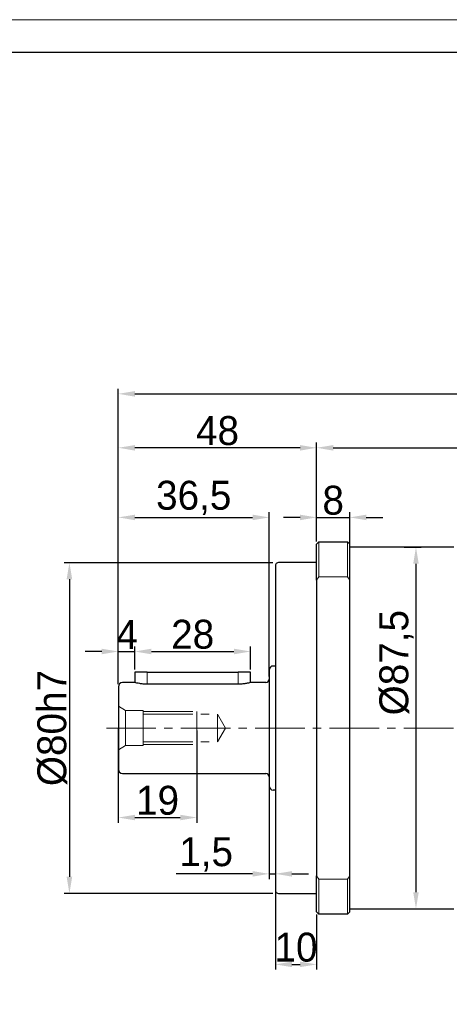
# Model space of a CAD drawing. Header units: millimetres. Extents: x 5254 to 5923, y -933 to -460.
# Tile 5 of 9: x 5451 to 5555, y -698 to -460. Entities that reach past the tile are written whole.
import ezdxf

# ---------------------------------------------------------------- set-up
doc = ezdxf.new("R2010")
doc.units = ezdxf.units.MM
doc.header["$PDSIZE"] = -5
doc.linetypes.add('点画线', pattern=[18, 12, -2, 2, -2])
doc.layers.get('0').update_dxf_attribs({"lineweight": 18})
doc.layers.get('Defpoints').update_dxf_attribs({"lineweight": 18})
for name, color, linetype, lineweight in [('7中心线层', 7, '点画线', 18), ('图框_外框线', 7, 'Continuous', 18), ('尺寸线层', 3, 'Continuous', 18), ('粗实线', 7, 'Continuous', 40)]:
    doc.layers.add(name, color=color, linetype=linetype, lineweight=lineweight)
doc.styles.add('工程字', font='txt')
doc.dimstyles.new('ISO-25', dxfattribs={"dimtxt": 7, "dimasz": 4, "dimexe": 1.25, "dimexo": 0.625, "dimtad": 1, "dimtxsty": '工程字', "dimcen": 2, "dimdle": 8, "dimadec": 0, "dimazin": 0, "dimtfac": 1, "dimtmove": 0, "dimatfit": 3, "dimfxl": 1, "dimarcsym": 0})

# ---------------------------------------------------------------- blocks, each defined once
blk = doc.blocks.new('*D8')
at = {"layer": 'Defpoints', "color": 0}
for p in [(5638.53, -563.17), (5522.54, -586.46), (5638.53, -630.96)]:
    blk.add_point(p, dxfattribs=at)
at = {"layer": '尺寸线层', "color": 0, "lineweight": -2}
for p, q in [((5522.54, -585.83), (5522.54, -561.92)), ((5638.53, -630.33), (5638.53, -561.92)), ((5526.54, -563.17), (5634.53, -563.17))]:
    blk.add_line(p, q, dxfattribs=at)
at = {"layer": '尺寸线层', "color": 0}
for points in [[(5526.54, -562.51), (5526.54, -563.84), (5522.54, -563.17)], [(5634.53, -563.84), (5634.53, -562.51), (5638.53, -563.17)]]:
    blk.add_solid(points, dxfattribs=at)
at = {"layer": '尺寸线层', "color": 0, "insert": (5580.54, -559.05), "char_height": 7, "attachment_point": 5, "style": '工程字'}
blk.add_mtext('\\A1;116', dxfattribs=at)
blk = doc.blocks.new('*D9')
at = {"layer": 'Defpoints', "color": 0}
for p in [(5512.54, -590.96), (5462.69, -670.96), (5512.54, -670.96)]:
    blk.add_point(p, dxfattribs=at)
at = {"layer": '尺寸线层', "color": 0, "lineweight": -2}
for p, q in [((5511.91, -590.96), (5461.44, -590.96)), ((5462.69, -594.96), (5462.69, -666.96)), ((5511.91, -670.96), (5461.44, -670.96))]:
    blk.add_line(p, q, dxfattribs=at)
at = {"layer": '尺寸线层', "color": 0}
for points in [[(5463.36, -594.96), (5462.02, -594.96), (5462.69, -590.96)], [(5462.02, -666.96), (5463.36, -666.96), (5462.69, -670.96)]]:
    blk.add_solid(points, dxfattribs=at)
at = {"layer": '尺寸线层', "color": 0, "insert": (5458.56, -630.96), "char_height": 7, "attachment_point": 5, "rotation": 90, "style": '工程字'}
blk.add_mtext('\\A1;%%C80h7', dxfattribs=at)
blk = doc.blocks.new('*D10')
at = {"layer": 'Defpoints', "color": 0}
for p in [(5474.53, -563.17), (5522.54, -586.46), (5474.53, -620.96)]:
    blk.add_point(p, dxfattribs=at)
at = {"layer": '尺寸线层', "color": 0, "lineweight": -2}
for p, q in [((5474.53, -620.33), (5474.53, -561.92)), ((5522.54, -585.83), (5522.54, -561.92)), ((5518.54, -563.17), (5478.53, -563.17))]:
    blk.add_line(p, q, dxfattribs=at)
at = {"layer": '尺寸线层', "color": 0}
for points in [[(5478.53, -562.51), (5478.53, -563.84), (5474.53, -563.17)], [(5518.54, -563.84), (5518.54, -562.51), (5522.54, -563.17)]]:
    blk.add_solid(points, dxfattribs=at)
at = {"layer": '尺寸线层', "color": 0, "insert": (5498.54, -559.05), "char_height": 7, "attachment_point": 5, "style": '工程字'}
blk.add_mtext('\\A1;48', dxfattribs=at)
blk = doc.blocks.new('*D15')
at = {"layer": 'Defpoints', "color": 0}
for p in [(5478.53, -612.45), (5478.53, -617.46), (5474.53, -620.96)]:
    blk.add_point(p, dxfattribs=at)
at = {"layer": '尺寸线层', "color": 0, "lineweight": -2}
for p, q in [((5474.53, -620.33), (5474.53, -611.2)), ((5478.53, -616.83), (5478.53, -611.2)), ((5470.53, -612.45), (5466.53, -612.45)), ((5474.53, -612.45), (5478.53, -612.45)), ((5482.53, -612.45), (5486.53, -612.45))]:
    blk.add_line(p, q, dxfattribs=at)
at = {"layer": '尺寸线层', "color": 0}
for points in [[(5470.53, -613.12), (5470.53, -611.78), (5474.53, -612.45)], [(5482.53, -611.78), (5482.53, -613.12), (5478.53, -612.45)]]:
    blk.add_solid(points, dxfattribs=at)
at = {"layer": '尺寸线层', "color": 0, "insert": (5476.64, -608.32), "char_height": 7, "attachment_point": 5, "style": '工程字'}
blk.add_mtext('\\A1;4', dxfattribs=at)
blk = doc.blocks.new('*D16')
at = {"layer": 'Defpoints', "color": 0}
for p in [(5506.53, -612.45), (5478.53, -617.46), (5506.53, -617.46)]:
    blk.add_point(p, dxfattribs=at)
at = {"layer": '尺寸线层', "color": 0, "lineweight": -2}
for p, q in [((5478.53, -616.83), (5478.53, -611.2)), ((5506.53, -616.83), (5506.53, -611.2)), ((5482.53, -612.45), (5502.53, -612.45))]:
    blk.add_line(p, q, dxfattribs=at)
at = {"layer": '尺寸线层', "color": 0}
for points in [[(5482.53, -611.78), (5482.53, -613.12), (5478.53, -612.45)], [(5502.53, -613.12), (5502.53, -611.78), (5506.53, -612.45)]]:
    blk.add_solid(points, dxfattribs=at)
at = {"layer": '尺寸线层', "color": 0, "insert": (5492.53, -608.32), "char_height": 7, "attachment_point": 5, "style": '工程字'}
blk.add_mtext('\\A1;28', dxfattribs=at)
blk = doc.blocks.new('*D17')
at = {"layer": 'Defpoints', "color": 0}
for p in [(5511.03, -580.01), (5511.03, -619.16), (5474.53, -620.96)]:
    blk.add_point(p, dxfattribs=at)
at = {"layer": '尺寸线层', "color": 0, "lineweight": -2}
for p, q in [((5474.53, -620.33), (5474.53, -578.76)), ((5511.03, -618.53), (5511.03, -578.76)), ((5478.53, -580.01), (5507.03, -580.01))]:
    blk.add_line(p, q, dxfattribs=at)
at = {"layer": '尺寸线层', "color": 0}
for points in [[(5478.53, -579.35), (5478.53, -580.68), (5474.53, -580.01)], [(5507.03, -580.68), (5507.03, -579.35), (5511.03, -580.01)]]:
    blk.add_solid(points, dxfattribs=at)
at = {"layer": '尺寸线层', "color": 0, "insert": (5492.78, -575.3), "char_height": 7, "attachment_point": 5, "style": '工程字'}
blk.add_mtext('\\A1;36,5', dxfattribs=at)
blk = doc.blocks.new('*D18')
at = {"layer": 'Defpoints', "color": 0}
for p in [(5474.53, -630.33), (5493.53, -630.96), (5493.53, -652.62)]:
    blk.add_point(p, dxfattribs=at)
at = {"layer": '尺寸线层', "color": 0, "lineweight": -2}
for p, q in [((5474.53, -630.96), (5474.53, -653.87)), ((5493.53, -631.58), (5493.53, -653.87)), ((5478.53, -652.62), (5489.53, -652.62))]:
    blk.add_line(p, q, dxfattribs=at)
at = {"layer": '尺寸线层', "color": 0}
for points in [[(5478.53, -651.95), (5478.53, -653.28), (5474.53, -652.62)], [(5489.53, -653.28), (5489.53, -651.95), (5493.53, -652.62)]]:
    blk.add_solid(points, dxfattribs=at)
at = {"layer": '尺寸线层', "color": 0, "insert": (5484.03, -648.49), "char_height": 7, "attachment_point": 5, "style": '工程字'}
blk.add_mtext('\\A1;19', dxfattribs=at)
blk = doc.blocks.new('*D19')
at = {"layer": 'Defpoints', "color": 0}
for p in [(5511.03, -643.48), (5512.54, -648.4), (5512.54, -666.24)]:
    blk.add_point(p, dxfattribs=at)
at = {"layer": '尺寸线层', "color": 0, "lineweight": -2}
for p, q in [((5511.03, -644.1), (5511.03, -667.49)), ((5512.54, -649.02), (5512.54, -667.49)), ((5507.03, -666.24), (5488.53, -666.24)), ((5511.03, -666.24), (5512.54, -666.24)), ((5516.54, -666.24), (5520.54, -666.24))]:
    blk.add_line(p, q, dxfattribs=at)
at = {"layer": '尺寸线层', "color": 0}
for points in [[(5507.03, -666.91), (5507.03, -665.58), (5511.03, -666.24)], [(5516.54, -665.58), (5516.54, -666.91), (5512.54, -666.24)]]:
    blk.add_solid(points, dxfattribs=at)
at = {"layer": '尺寸线层', "color": 0, "insert": (5495.78, -661.53), "char_height": 7, "attachment_point": 5, "style": '工程字'}
blk.add_mtext('\\A1;1,5', dxfattribs=at)
blk = doc.blocks.new('*D20')
at = {"layer": 'Defpoints', "color": 0}
for p in [(5512.54, -669.21), (5522.54, -675.46), (5522.54, -688.14)]:
    blk.add_point(p, dxfattribs=at)
at = {"layer": '尺寸线层', "color": 0, "lineweight": -2}
for p, q in [((5512.54, -669.83), (5512.54, -689.39)), ((5522.54, -676.08), (5522.54, -689.39)), ((5516.54, -688.14), (5518.54, -688.14))]:
    blk.add_line(p, q, dxfattribs=at)
at = {"layer": '尺寸线层', "color": 0}
for points in [[(5516.54, -687.48), (5516.54, -688.81), (5512.54, -688.14)], [(5518.54, -688.81), (5518.54, -687.48), (5522.54, -688.14)]]:
    blk.add_solid(points, dxfattribs=at)
at = {"layer": '尺寸线层', "color": 0, "insert": (5517.54, -684.02), "char_height": 7, "attachment_point": 5, "style": '工程字'}
blk.add_mtext('\\A1;10', dxfattribs=at)
blk = doc.blocks.new('*D21')
at = {"layer": 'Defpoints', "color": 0}
for p in [(5530.54, -580.01), (5522.54, -586.46), (5530.54, -587.93)]:
    blk.add_point(p, dxfattribs=at)
at = {"layer": '尺寸线层', "color": 0, "lineweight": -2}
for p, q in [((5522.54, -585.83), (5522.54, -578.76)), ((5530.54, -587.31), (5530.54, -578.76)), ((5518.54, -580.01), (5514.54, -580.01)), ((5522.54, -580.01), (5530.54, -580.01)), ((5534.54, -580.01), (5538.54, -580.01))]:
    blk.add_line(p, q, dxfattribs=at)
at = {"layer": '尺寸线层', "color": 0}
for points in [[(5518.54, -580.68), (5518.54, -579.35), (5522.54, -580.01)], [(5534.54, -579.35), (5534.54, -580.68), (5530.54, -580.01)]]:
    blk.add_solid(points, dxfattribs=at)
at = {"layer": '尺寸线层', "color": 0, "insert": (5526.54, -575.89), "char_height": 7, "attachment_point": 5, "style": '工程字'}
blk.add_mtext('\\A1;8', dxfattribs=at)
blk = doc.blocks.new('*D22')
at = {"layer": 'Defpoints', "color": 0}
for p in [(5543.14, -587.21), (5543.14, -674.71), (5546.58, -674.71)]:
    blk.add_point(p, dxfattribs=at)
at = {"layer": '尺寸线层', "color": 0, "lineweight": -2}
for p, q in [((5543.76, -587.21), (5547.83, -587.21)), ((5546.58, -591.21), (5546.58, -670.71)), ((5543.76, -674.71), (5547.83, -674.71))]:
    blk.add_line(p, q, dxfattribs=at)
at = {"layer": '尺寸线层', "color": 0}
for points in [[(5547.25, -591.21), (5545.92, -591.21), (5546.58, -587.21)], [(5545.92, -670.71), (5547.25, -670.71), (5546.58, -674.71)]]:
    blk.add_solid(points, dxfattribs=at)
at = {"layer": '尺寸线层', "color": 0, "insert": (5541.87, -615.15), "char_height": 7, "attachment_point": 5, "rotation": 90, "style": '工程字'}
blk.add_mtext('\\A1;%%c87,5', dxfattribs=at)
blk = doc.blocks.new('*D38')
at = {"layer": 'Defpoints', "color": 0}
for p in [(5683.53, -550.12), (5474.53, -620.96), (5683.53, -658.76)]:
    blk.add_point(p, dxfattribs=at)
at = {"layer": '尺寸线层', "color": 0, "lineweight": -2}
for p, q in [((5474.53, -620.33), (5474.53, -548.87)), ((5478.53, -550.12), (5679.53, -550.12)), ((5683.53, -658.13), (5683.53, -548.87))]:
    blk.add_line(p, q, dxfattribs=at)
at = {"layer": '尺寸线层', "color": 0}
for points in [[(5478.53, -549.45), (5478.53, -550.79), (5474.53, -550.12)], [(5679.53, -550.79), (5679.53, -549.45), (5683.53, -550.12)]]:
    blk.add_solid(points, dxfattribs=at)
at = {"layer": '尺寸线层', "color": 0, "insert": (5579.03, -545.99), "char_height": 7, "attachment_point": 5, "style": '工程字'}
blk.add_mtext('\\A1;209', dxfattribs=at)

msp = doc.modelspace()

# ---------------------------------------------------------------- linework, layer by layer
at = {"color": 7, "linetype": 'Continuous', "lineweight": 15}
for p, q in [((5523.0393, -585.9578), (5523.0393, -594.3655)), ((5530.0393, -585.9578), (5530.0393, -594.3655)), ((5522.5393, -595.1633), (5523.0393, -594.3655)), ((5530.0393, -594.3655), (5523.0393, -594.3655)), ((5530.0393, -594.3655), (5530.5393, -595.1633)), ((5523.0393, -667.5502), (5522.5393, -666.7524)), ((5530.0393, -667.5502), (5530.5393, -666.7524)), ((5523.0393, -667.5502), (5530.0393, -667.5502)), ((5523.0393, -667.5502), (5523.0393, -675.9579)), ((5530.0393, -667.5502), (5530.0393, -675.9579))]:
    msp.add_line(p, q, dxfattribs=at)
at = {"layer": '7中心线层'}
for p, q in [((5481.5349, -620.3748), (5481.5349, -617.4578)), ((5503.5349, -617.4578), (5503.5349, -620.3748)), ((5474.5349, -625.7079), (5476.2669, -626.7079)), ((5476.2669, -626.7079), (5480.5349, -626.7079)), ((5476.2669, -626.7079), (5476.2669, -635.2079)), ((5480.5349, -630.9579), (5480.5349, -626.7079)), ((5480.5349, -626.9579), (5493.5349, -626.9579)), ((5480.5349, -627.5829), (5498.5349, -627.5829)), ((5493.5349, -630.9579), (5493.5349, -626.9579)), ((5500.4835, -630.9579), (5498.5349, -627.5829)), ((5498.5349, -627.5829), (5498.5349, -634.3329)), ((5471.6475, -630.9579), (5638.5349, -630.9579)), ((5480.5349, -630.9579), (5480.5349, -635.2079)), ((5493.5349, -630.9579), (5493.5349, -634.9579)), ((5500.4835, -630.9579), (5498.5349, -634.3329)), ((5474.5349, -636.2079), (5476.2669, -635.2079)), ((5476.2669, -635.2079), (5480.5349, -635.2079)), ((5480.5349, -634.3329), (5498.5349, -634.3329)), ((5480.5349, -634.9579), (5493.5349, -634.9579))]:
    msp.add_line(p, q, dxfattribs=at)
at = {"layer": '图框_外框线', "color": 3}
msp.add_lwpolyline([(5254.0032, -932.9552), (5923.3891, -932.9552), (5923.3891, -459.6037), (5254.0032, -459.6037)], close=True, dxfattribs=at)
at = {"layer": '图框_外框线', "color": 3, "lineweight": 25}
msp.add_lwpolyline([(5293.8476, -924.9863), (5915.4202, -924.9863), (5915.4202, -467.5726), (5293.8476, -467.5726)], close=True, dxfattribs=at)
at = {"layer": '粗实线', "linetype": 'Continuous', "lineweight": 30}
for p, q in [((5523.0393, -585.9578), (5522.5393, -586.4578)), ((5530.0393, -585.9578), (5530.5393, -586.4578)), ((5523.0393, -675.9578), (5522.5393, -675.4578)), ((5530.0393, -675.9578), (5530.5393, -675.4578))]:
    msp.add_line(p, q, dxfattribs=at)
at = {"layer": '粗实线', "lineweight": 30}
for p, q in [((5523.0393, -585.9578), (5530.0393, -585.9578)), ((5522.5393, -595.1633), (5522.5393, -586.4578)), ((5530.5393, -595.1633), (5530.5393, -586.4578)), ((5555.7393, -587.2078), (5530.5393, -587.2078)), ((5522.5393, -590.9581), (5513.3393, -590.9581)), ((5522.5393, -595.1633), (5522.5393, -666.7524)), ((5530.5393, -666.7524), (5530.5393, -595.1633)), ((5512.5392, -615.9578), (5512.0349, -615.9578)), ((5478.5349, -617.4578), (5478.5349, -619.9578)), ((5481.5349, -617.4578), (5478.5349, -617.4578)), ((5481.5349, -617.4578), (5503.5349, -617.4578)), ((5506.5349, -617.4578), (5503.5349, -617.4578)), ((5506.5349, -619.9578), (5506.5349, -617.4578)), ((5478.5349, -619.9578), (5475.5349, -619.9578)), ((5503.5349, -620.3748), (5481.5349, -620.3748)), ((5510.2349, -619.9578), (5506.5349, -619.9578)), ((5475.5349, -641.9578), (5510.2349, -641.9578)), ((5512.5392, -645.9578), (5512.0349, -645.9578)), ((5522.5393, -675.4578), (5522.5393, -666.7524)), ((5530.5393, -675.4578), (5530.5393, -666.7524)), ((5513.3393, -670.9576), (5522.5393, -670.9576)), ((5530.0393, -675.9579), (5523.0393, -675.9579)), ((5530.5393, -674.7078), (5555.7393, -674.7078))]:
    msp.add_line(p, q, dxfattribs=at)
for centre, radius, start, end in [((5513.3393, -591.7581), 0.8, 90, 180), ((5512.0349, -616.9578), 1, 90, 180), ((5510.2349, -619.1578), 0.8, 270, 0), ((5475.5349, -620.9578), 1, 90, 180), ((5475.5349, -640.9578), 1, 180, 270), ((5510.2349, -642.7578), 0.8, 0, 90), ((5512.0349, -644.9578), 1, 180, 270), ((5513.3393, -670.1576), 0.8, 180, 270)]:
    msp.add_arc(centre, radius, start, end, dxfattribs=at)
for points, knots in [([(5512.5392, -591.7581), (5512.5392, -591.7895), (5512.5392, -591.8524), (5512.5392, -592.3731), (5512.5392, -593.2233), (5512.5392, -594.329), (5512.5392, -595.5368), (5512.5392, -596.7522), (5512.5392, -598.3656), (5512.5392, -600.4769), (5512.5392, -603.1905), (5512.5392, -606.1972), (5512.5392, -609.0917), (5512.5392, -611.7493), (5512.5392, -614.0952), (5512.5392, -616.8719), (5512.5392, -620.1086), (5512.5392, -623.7438), (5512.5392, -627.3713), (5512.5392, -629.7623), (5512.5392, -630.9578)], [0, 0, 0, 0, 0.05824041, 0.11648948, 0.17822687, 0.23997276, 0.28288824, 0.32570995, 0.3686331, 0.43431218, 0.5, 0.56567913, 0.63136702, 0.67428252, 0.71710414, 0.76002735, 0.82176469, 0.88351055, 0.94175314, 1, 1, 1, 1]), ([(5511.0349, -616.9578), (5511.0349, -616.9779), (5511.0349, -617.0187), (5511.0349, -617.3548), (5511.0349, -617.8636), (5511.0349, -618.5056), (5511.0349, -619.225), (5511.0349, -620.0717), (5511.0349, -621.0408), (5511.0349, -622.1147), (5511.0349, -623.2751), (5511.0349, -624.5067), (5511.0349, -625.9155), (5511.0349, -627.5002), (5511.0349, -629.2328), (5511.0349, -630.3887), (5511.0349, -630.9578)], [0, 0, 0, 0, 0.07761903, 0.15765623, 0.23995144, 0.30426734, 0.36860703, 0.43429118, 0.50000004, 0.56568433, 0.63139309, 0.69570887, 0.76004861, 0.84232252, 0.92236486, 1, 1, 1, 1]), ([(5474.5349, -620.9578), (5474.5349, -620.9901), (5474.5349, -621.0567), (5474.5349, -621.5181), (5474.5349, -622.0629), (5474.5349, -622.7505), (5474.5349, -623.8361), (5474.5349, -625.1739), (5474.5349, -626.3499), (5474.5349, -627.5519), (5474.5349, -629.0917), (5474.5349, -630.348), (5474.5349, -630.9578)], [0, 0, 0, 0, 0.11647768, 0.23993231, 0.30429149, 0.36868432, 0.50000003, 0.63131591, 0.69567518, 0.76006791, 0.88352248, 1, 1, 1, 1]), ([(5481.5349, -620.3748), (5481.2048, -620.3656), (5480.5449, -620.3471), (5479.6589, -620.218), (5478.9801, -620.0758), (5478.5786, -619.9699), (5478.5723, -619.968), (5478.5698, -619.9673)], [0, 0, 0, 0, 0.20935322, 0.41851345, 0.63262965, 0.85027234, 1, 1, 1, 1]), ([(5506.5, -619.9673), (5506.5101, -619.9645), (5506.5538, -619.9528), (5506.3013, -620.0216), (5505.7652, -620.1491), (5504.952, -620.2928), (5504.1578, -620.3673), (5503.6758, -620.3731), (5503.5349, -620.3748)], [0, 0, 0, 0, 0.06260583, 0.26923516, 0.47804062, 0.69353384, 0.9103874, 1, 1, 1, 1]), ([(5474.5349, -630.9578), (5474.5349, -631.5677), (5474.5349, -632.824), (5474.5349, -634.3636), (5474.5349, -635.5657), (5474.5349, -636.7417), (5474.5349, -638.0796), (5474.5349, -639.1651), (5474.5349, -639.8527), (5474.5349, -640.3975), (5474.5349, -640.859), (5474.5349, -640.9256), (5474.5349, -640.9578)], [0, 0, 0, 0, 0.11647753, 0.2399321, 0.30429137, 0.36868408, 0.49999993, 0.63131567, 0.69567487, 0.76006768, 0.88352232, 1, 1, 1, 1]), ([(5511.0349, -630.9578), (5511.0349, -631.5269), (5511.0349, -632.6827), (5511.0349, -634.4153), (5511.0349, -635.9999), (5511.0349, -637.4088), (5511.0349, -638.6403), (5511.0349, -639.8009), (5511.0349, -640.8747), (5511.0349, -641.8439), (5511.0349, -642.6905), (5511.0349, -643.41), (5511.0349, -644.052), (5511.0349, -644.5608), (5511.0349, -644.897), (5511.0349, -644.9378), (5511.0349, -644.9578)], [0, 0, 0, 0, 0.07762437, 0.15765615, 0.23995134, 0.30426705, 0.36860687, 0.43429106, 0.49999993, 0.56568409, 0.63139296, 0.69570866, 0.76004856, 0.84232227, 0.92235919, 1, 1, 1, 1]), ([(5512.5392, -630.9578), (5512.5392, -632.1533), (5512.5392, -634.5443), (5512.5392, -638.1716), (5512.5392, -641.8069), (5512.5392, -645.0435), (5512.5392, -647.8202), (5512.5392, -650.1661), (5512.5392, -652.8237), (5512.5392, -655.7184), (5512.5392, -658.7249), (5512.5392, -661.4387), (5512.5392, -663.5499), (5512.5392, -665.1634), (5512.5392, -666.3787), (5512.5392, -667.5866), (5512.5392, -668.6924), (5512.5392, -669.5425), (5512.5392, -670.0633), (5512.5392, -670.1261), (5512.5392, -670.1576)], [0, 0, 0, 0, 0.05824254, 0.11648941, 0.17822674, 0.2399726, 0.2828882, 0.32570982, 0.36863297, 0.43431211, 0.49999999, 0.56567909, 0.6313669, 0.67428246, 0.71710414, 0.76002724, 0.82176468, 0.88351052, 0.94175097, 1, 1, 1, 1])]:
    msp.add_open_spline(points, degree=3, knots=knots, dxfattribs=at)

# ---------------------------------------------------------------- dimensions: what is measured, and where the dimension line sits
at = {"layer": '尺寸线层'}
for base, p1, p2, picture, middle in [((5683.5308, -550.1189), (5474.5349, -620.9578), (5683.5308, -658.7598), '*D38', (5579.0329, -545.9939)), ((5530.5393, -580.0122), (5522.5393, -586.4578), (5530.5393, -587.9335), '*D21', (5526.5393, -575.8872)), ((5506.5349, -612.4488), (5478.5349, -617.4578), (5506.5349, -617.4578), '*D16', (5492.5349, -608.3238)), ((5493.5349, -652.6158), (5474.5349, -630.3328), (5493.5349, -630.9579), '*D18', (5484.0349, -648.4908)), ((5522.5393, -688.142), (5512.5392, -669.2073), (5522.5393, -675.4578), '*D20', (5517.5393, -684.017))]:
    dim = msp.add_linear_dim(base=base, p1=p1, p2=p2, dimstyle='ISO-25', override={"dimsah": 1, "dimtolj": 1}, dxfattribs=at)
    dim.commit()
    dim.dimension.update_dxf_attribs({"geometry": picture, "text_midpoint": middle})
for base, p1, p2, picture, middle in [((5474.5349, -563.1718), (5522.5393, -586.4578), (5474.5349, -620.9578), '*D10', (5498.5392, -563.1718)), ((5638.5349, -563.1718), (5522.5393, -586.4578), (5638.5349, -630.9579), '*D8', (5580.5413, -563.1718)), ((5511.0349, -580.0122), (5474.5349, -620.9578), (5511.0349, -619.159), '*D17', (5492.7849, -580.0122)), ((5478.5349, -612.4488), (5474.5349, -620.9578), (5478.5349, -617.4578), '*D15', (5476.644, -612.4488)), ((5512.5392, -666.2435), (5511.0349, -643.4776), (5512.5392, -648.3976), '*D19', (5495.7814, -666.2435))]:
    dim = msp.add_linear_dim(base=base, p1=p1, p2=p2, dimstyle='ISO-25', override={"dimsah": 1, "dimtolj": 1}, dxfattribs=at)
    dim.commit()
    dim.dimension.update_dxf_attribs({"geometry": picture, "text_midpoint": middle, "dimtype": 160})
for base, p1, p2, text, picture, middle in [((5546.5822, -674.7078), (5543.1393, -587.2078), (5543.1393, -674.7078), '%%c<>', '*D22', (5546.5822, -615.1505)), ((5462.6888, -670.9578), (5512.5393, -590.9578), (5512.5393, -670.9578), '%%C<>h7', '*D9', (5462.6888, -630.9578))]:
    dim = msp.add_linear_dim(base=base, p1=p1, p2=p2, angle=90, text=text, dimstyle='ISO-25', override={"dimsah": 1, "dimtolj": 1}, dxfattribs=at)
    dim.commit()
    dim.dimension.update_dxf_attribs({"geometry": picture, "text_midpoint": middle, "dimtype": 160})

doc.saveas('drawing.dxf')
